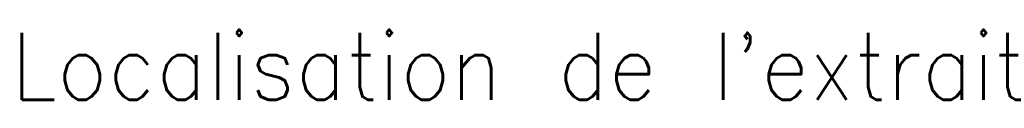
# Model space of a CAD drawing. Header units: millimetres. Extents: x 256333 to 598543, y -23220 to 10679.
# Tile 40 of 45: x 324912 to 325500, y -5156 to -5112. Entities that reach past the tile are written whole.
import ezdxf
from ezdxf.enums import TextEntityAlignment as Align

# ---------------------------------------------------------------- set-up
doc = ezdxf.new("R2010")
doc.units = ezdxf.units.MM
doc.header["$MEASUREMENT"] = 0
doc.layers.add('COUPE', color=7, linetype='Continuous')
doc.layers.add('Voirie nouvelle', color=7, linetype='Continuous')
doc.styles.get("Standard").update_dxf_attribs({"font": 'txt', "bigfont": 'BIGFONT.SHX'})
doc.styles.add('STYLE_GENERE_1', font='swissc.ttf', dxfattribs={"width": 1.25})

# ---------------------------------------------------------------- blocks, each defined once
blk = doc.blocks.new('A$C66BA2F8D')
at = {"color": 0, "insert": (-361.25, 526.58), "char_height": 40, "attachment_point": 1}
blk.add_mtext_dynamic_manual_height_columns("Localisation de l'extrait", width=777.118, gutter_width=12.5, heights=[153.4], dxfattribs=at)
at = {"layer": 'Voirie nouvelle', "color": 7, "lineweight": 20, "style": 'STYLE_GENERE_1'}
blk.add_attdef('N', text='', height=8.66, rotation=292.00481, dxfattribs=at).set_placement((-165.14, 133.24), align=Align.BOTTOM_LEFT)

msp = doc.modelspace()

# ---------------------------------------------------------------- block references
at = {"layer": 'COUPE'}
msp.add_blockref('A$C66BA2F8D', (325267.475, -5641.736), dxfattribs=at)

doc.saveas('drawing.dxf')
